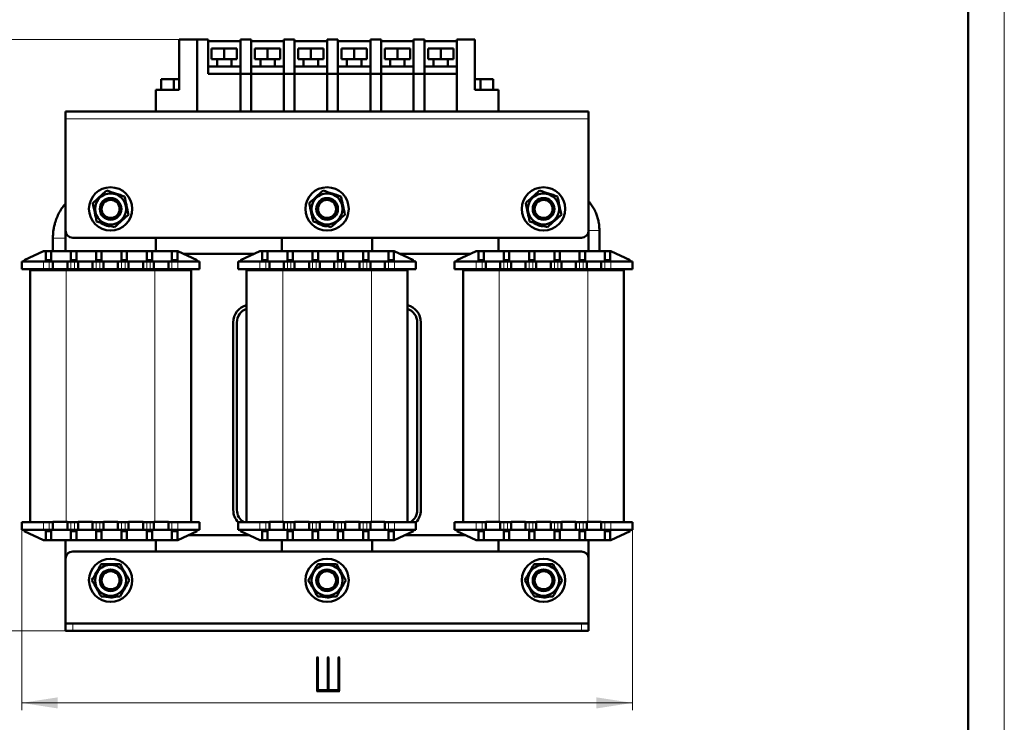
# Model space of a CAD drawing. Header units: millimetres. Extents: x 0 to 425, y 0 to 594.
# Tile 3 of 4: x 147 to 420, y 144 to 339. Entities that reach past the tile are written whole.
import ezdxf

# ---------------------------------------------------------------- set-up
doc = ezdxf.new("R2010")
doc.units = ezdxf.units.MM
doc.header["$LTSCALE"] = 2
doc.linetypes.add('SLD-Сплошная', pattern=[0])
doc.styles.add('SLDTEXTSTYLE0', font='TXT', dxfattribs={"width": 0.7, "bigfont": 'bigfont'})
doc.styles.add('SLDTEXTSTYLE1', font='TXT', dxfattribs={"width": 0.7})
doc.dimstyles.new('SLDDIMSTYLE0', dxfattribs={"dimtxt": 10, "dimasz": 10, "dimexe": 0, "dimexo": 0.0625, "dimgap": 2.5, "dimtad": 2, "dimdec": 0, "dimrnd": 1e-09, "dimzin": 12, "dimdsep": 46, "dimtxsty": 'SLDTEXTSTYLE1', "dimsah": 1, "dimcen": 0.09, "dimadec": 0, "dimazin": 3, "dimtfac": 1, "dimtdec": 3, "dimtofl": 0, "dimtmove": 0, "dimatfit": 3, "dimfxl": 1, "dimfrac": 2, "dimtolj": 1, "dimtzin": 12, "dimarcsym": 0})
doc.dimstyles.new('SLDDIMSTYLE1', dxfattribs={"dimtxt": 10, "dimasz": 10, "dimexe": 0, "dimexo": 0.0625, "dimgap": 2.5, "dimtad": 2, "dimdec": 1, "dimrnd": 1e-09, "dimzin": 12, "dimdsep": 46, "dimtxsty": 'SLDTEXTSTYLE1', "dimsah": 1, "dimcen": 0.09, "dimadec": 0, "dimazin": 3, "dimtfac": 1, "dimtdec": 3, "dimtofl": 0, "dimtmove": 0, "dimatfit": 3, "dimfxl": 1, "dimfrac": 2, "dimtolj": 1, "dimtzin": 12, "dimarcsym": 0})

# ---------------------------------------------------------------- blocks, each defined once
blk = doc.blocks.new('_D')
at = {"color": 7, "linetype": 'SLD-Сплошная', "lineweight": 0}
for p, q in [((147.62, 197.02), (147.62, 147.04)), ((316.92, 197.02), (316.92, 147.04)), ((147.62, 149.04), (316.92, 149.04))]:
    blk.add_line(p, q, dxfattribs=at)
at = {"color": 7, "linetype": 'SLD-Сплошная', "lineweight": 18}
for points in [[(147.62, 149.04), (157.62, 147.5), (157.62, 150.58)], [(316.92, 149.04), (306.92, 150.58), (306.92, 147.5)]]:
    blk.add_solid(points, dxfattribs=at)
at = {"color": 7, "linetype": 'SLD-Сплошная', "lineweight": 18, "insert": (228.36, 161.93), "char_height": 10, "attachment_point": 1, "style": 'SLDTEXTSTYLE0'}
blk.add_mtext('Ш', dxfattribs=at)
blk = doc.blocks.new('_D_1')
at = {"color": 7, "linetype": 'SLD-Сплошная', "lineweight": 0}
for p, q in [((196.25, 333.04), (109.62, 333.04)), ((111.62, 169.04), (111.62, 333.04)), ((161.75, 169.04), (109.62, 169.04))]:
    blk.add_line(p, q, dxfattribs=at)
at = {"color": 7, "linetype": 'SLD-Сплошная', "lineweight": 18}
for points in [[(111.62, 333.04), (110.08, 323.04), (113.16, 323.04)], [(111.62, 169.04), (113.16, 179.04), (110.08, 179.04)]]:
    blk.add_solid(points, dxfattribs=at)
at = {"color": 7, "linetype": 'SLD-Сплошная', "lineweight": 18, "insert": (98.73, 247.84), "char_height": 10, "attachment_point": 1, "rotation": 90, "style": 'SLDTEXTSTYLE0'}
blk.add_mtext('В', dxfattribs=at)

msp = doc.modelspace()

# ---------------------------------------------------------------- linework, layer by layer
at = {"color": 7, "linetype": 'SLD-Сплошная', "lineweight": 18}
msp.add_line((420, 594), (420, 0), dxfattribs=at)
at = {"color": 7, "linetype": 'SLD-Сплошная', "lineweight": 50}
for p, q in [((410, 10), (410, 584)), ((191.27, 319.04), (191.27, 333.04)), ((191.27, 333.04), (196.27, 333.04)), ((196.27, 313.04), (196.27, 333.04)), ((196.27, 333.04), (199.27, 333.04)), ((199.27, 333.04), (199.27, 323.54)), ((208.27, 333.04), (211.27, 333.04)), ((208.27, 313.04), (208.27, 333.04)), ((211.27, 333.04), (211.27, 323.54)), ((220.27, 333.04), (223.27, 333.04)), ((220.27, 313.04), (220.27, 333.04)), ((223.27, 333.04), (223.27, 323.54)), ((232.27, 333.04), (235.27, 333.04)), ((232.27, 313.04), (232.27, 333.04)), ((235.27, 333.04), (235.27, 323.54)), ((244.27, 333.04), (247.27, 333.04)), ((244.27, 313.04), (244.27, 333.04)), ((247.27, 333.04), (247.27, 323.54)), ((256.27, 333.04), (259.27, 333.04)), ((256.27, 313.04), (256.27, 333.04)), ((259.27, 333.04), (259.27, 323.54)), ((268.27, 333.04), (268.27, 313.04)), ((268.27, 333.04), (273.27, 333.04)), ((273.27, 333.04), (273.27, 319.04)), ((199.27, 332.54), (208.27, 332.54)), ((200.27, 327.54), (200.27, 330.54)), ((200.27, 330.54), (203.77, 330.54)), ((203.77, 330.54), (203.77, 327.54)), ((203.77, 330.54), (207.27, 330.54)), ((207.27, 327.54), (207.27, 330.54)), ((211.27, 332.54), (220.27, 332.54)), ((212.27, 327.54), (212.27, 330.54)), ((212.27, 330.54), (215.77, 330.54)), ((215.77, 330.54), (215.77, 327.54)), ((215.77, 330.54), (219.27, 330.54)), ((219.27, 327.54), (219.27, 330.54)), ((223.27, 332.54), (232.27, 332.54)), ((224.27, 327.54), (224.27, 330.54)), ((224.27, 330.54), (227.77, 330.54)), ((227.77, 330.54), (227.77, 327.54)), ((227.77, 330.54), (231.27, 330.54)), ((231.27, 327.54), (231.27, 330.54)), ((235.27, 332.54), (244.27, 332.54)), ((236.27, 327.54), (236.27, 330.54)), ((236.27, 330.54), (239.77, 330.54)), ((239.77, 330.54), (239.77, 327.54)), ((239.77, 330.54), (243.27, 330.54)), ((243.27, 327.54), (243.27, 330.54)), ((247.27, 332.54), (256.27, 332.54)), ((248.27, 327.54), (248.27, 330.54)), ((248.27, 330.54), (251.77, 330.54)), ((251.77, 330.54), (251.77, 327.54)), ((251.77, 330.54), (255.27, 330.54)), ((255.27, 327.54), (255.27, 330.54)), ((259.27, 332.54), (268.27, 332.54)), ((260.27, 327.54), (260.27, 330.54)), ((260.27, 330.54), (263.77, 330.54)), ((263.77, 330.54), (263.77, 327.54)), ((263.77, 330.54), (267.27, 330.54)), ((267.27, 327.54), (267.27, 330.54)), ((200.27, 327.54), (203.77, 327.54)), ((201.77, 327.54), (201.77, 325.54)), ((203.77, 327.54), (207.27, 327.54)), ((205.77, 325.54), (205.77, 327.54)), ((212.27, 327.54), (215.77, 327.54)), ((213.77, 327.54), (213.77, 325.54)), ((215.77, 327.54), (219.27, 327.54)), ((217.77, 325.54), (217.77, 327.54)), ((224.27, 327.54), (227.77, 327.54)), ((225.77, 327.54), (225.77, 325.54)), ((227.77, 327.54), (231.27, 327.54)), ((229.77, 325.54), (229.77, 327.54)), ((236.27, 327.54), (239.77, 327.54)), ((237.77, 327.54), (237.77, 325.54)), ((237.77, 327.54), (237.77, 325.54)), ((239.77, 327.54), (243.27, 327.54)), ((241.77, 325.54), (241.77, 327.54)), ((241.77, 325.54), (241.77, 327.54)), ((248.27, 327.54), (251.77, 327.54)), ((249.77, 327.54), (249.77, 325.54)), ((251.77, 327.54), (255.27, 327.54)), ((253.77, 325.54), (253.77, 327.54)), ((260.27, 327.54), (263.77, 327.54)), ((261.77, 327.54), (261.77, 325.54)), ((263.77, 327.54), (267.27, 327.54)), ((265.77, 325.54), (265.77, 327.54)), ((199.27, 325.54), (208.27, 325.54)), ((211.27, 325.54), (220.27, 325.54)), ((223.27, 325.54), (232.27, 325.54)), ((235.27, 325.54), (244.27, 325.54)), ((247.27, 325.54), (256.27, 325.54)), ((259.27, 325.54), (268.27, 325.54)), ((199.27, 323.54), (211.27, 323.54)), ((211.27, 323.54), (223.27, 323.54)), ((211.27, 323.54), (211.27, 313.04)), ((223.27, 323.54), (235.27, 323.54)), ((223.27, 323.54), (223.27, 313.04)), ((235.27, 323.54), (235.27, 313.04)), ((235.27, 323.54), (247.27, 323.54)), ((247.27, 323.54), (259.27, 323.54)), ((247.27, 323.54), (247.27, 313.04)), ((259.27, 323.54), (259.27, 313.04)), ((259.27, 323.54), (268.27, 323.54)), ((268.27, 323.54), (268.27, 313.04)), ((186.27, 319.04), (186.27, 322.04)), ((186.27, 322.04), (189.77, 322.04)), ((189.77, 322.04), (189.77, 319.04)), ((189.77, 322.04), (191.27, 322.04)), ((273.27, 322.04), (274.77, 322.04)), ((274.77, 322.04), (274.77, 319.04)), ((274.77, 322.04), (278.27, 322.04)), ((278.27, 319.04), (278.27, 322.04)), ((184.77, 319.04), (191.27, 319.04)), ((184.77, 313.04), (184.77, 319.04)), ((186.27, 319.04), (189.77, 319.04)), ((187.77, 319.04), (187.77, 319.04)), ((189.77, 319.04), (191.27, 319.04)), ((273.27, 319.04), (279.77, 319.04)), ((273.27, 319.04), (274.77, 319.04)), ((274.77, 319.04), (278.27, 319.04)), ((276.77, 319.04), (276.77, 319.04)), ((279.77, 319.04), (279.77, 313.04)), ((159.77, 313.04), (159.77, 311.04)), ((184.77, 313.04), (159.77, 313.04)), ((184.77, 313.04), (196.27, 313.04)), ((211.27, 313.04), (196.27, 313.04)), ((223.27, 313.04), (208.27, 313.04)), ((235.27, 313.04), (220.27, 313.04)), ((247.27, 313.04), (232.27, 313.04)), ((259.27, 313.04), (244.27, 313.04)), ((268.27, 313.04), (256.27, 313.04)), ((268.27, 313.04), (279.77, 313.04)), ((304.77, 313.04), (279.77, 313.04)), ((304.77, 311.04), (304.77, 313.04)), ((159.77, 311.04), (159.77, 280.04)), ((304.77, 311.04), (304.77, 280.04)), ((170.87, 281.76), (170.79, 281.5)), ((171.67, 281.3), (171.72, 281.48)), ((171.67, 281.3), (172.17, 281.27)), ((230.87, 281.76), (230.79, 281.5)), ((231.67, 281.3), (231.72, 281.48)), ((231.67, 281.3), (232.17, 281.27)), ((290.87, 281.76), (290.79, 281.5)), ((291.67, 281.3), (291.72, 281.48)), ((291.67, 281.3), (292.17, 281.27)), ((159.77, 280.04), (159.77, 274.29)), ((304.77, 274.29), (304.77, 280.04)), ((307.77, 274.29), (307.77, 280.01)), ((156.27, 277.97), (156.27, 274.29)), ((302.77, 278.04), (161.77, 278.04)), ((184.77, 274.29), (184.77, 278.04)), ((219.77, 278.04), (219.77, 274.29)), ((244.77, 274.29), (244.77, 278.04)), ((279.77, 278.04), (279.77, 274.29)), ((153.63, 274.29), (148.27, 271.79)), ((153.63, 274.29), (154.27, 274.29)), ((154.27, 274.29), (155.77, 274.29)), ((154.27, 271.79), (154.27, 274.29)), ((155.77, 274.29), (155.77, 271.79)), ((155.77, 274.29), (161.27, 274.29)), ((161.27, 274.29), (162.77, 274.29)), ((161.27, 271.79), (161.27, 274.29)), ((162.77, 274.29), (162.77, 271.79)), ((162.77, 274.29), (168.27, 274.29)), ((168.27, 271.79), (168.27, 274.29)), ((168.27, 274.29), (169.77, 274.29)), ((169.77, 274.29), (169.77, 271.79)), ((169.77, 274.29), (175.27, 274.29)), ((175.27, 271.79), (175.27, 274.29)), ((175.27, 274.29), (176.77, 274.29)), ((176.77, 274.29), (176.77, 271.79)), ((176.77, 274.29), (182.27, 274.29)), ((182.27, 274.29), (183.77, 274.29)), ((182.27, 271.79), (182.27, 274.29)), ((183.77, 274.29), (183.77, 271.79)), ((183.77, 274.29), (189.27, 274.29)), ((189.27, 271.79), (189.27, 274.29)), ((189.27, 274.29), (190.77, 274.29)), ((190.77, 274.29), (190.77, 271.79)), ((190.77, 274.29), (190.91, 274.29)), ((196.27, 271.79), (190.91, 274.29)), ((212.02, 273.54), (192.52, 273.54)), ((213.63, 274.29), (208.27, 271.79)), ((213.63, 274.29), (214.27, 274.29)), ((214.27, 271.79), (214.27, 274.29)), ((214.27, 274.29), (215.77, 274.29)), ((215.77, 274.29), (215.77, 271.79)), ((215.77, 274.29), (221.27, 274.29)), ((221.27, 271.79), (221.27, 274.29)), ((221.27, 274.29), (222.77, 274.29)), ((222.77, 274.29), (222.77, 271.79)), ((222.77, 274.29), (228.27, 274.29)), ((228.27, 271.79), (228.27, 274.29)), ((228.27, 274.29), (229.77, 274.29)), ((229.77, 274.29), (229.77, 271.79)), ((229.77, 274.29), (235.27, 274.29)), ((235.27, 271.79), (235.27, 274.29)), ((235.27, 274.29), (236.77, 274.29)), ((236.77, 274.29), (236.77, 271.79)), ((236.77, 274.29), (242.27, 274.29)), ((242.27, 274.29), (243.77, 274.29)), ((242.27, 271.79), (242.27, 274.29)), ((243.77, 274.29), (243.77, 271.79)), ((243.77, 274.29), (249.27, 274.29)), ((249.27, 274.29), (250.77, 274.29)), ((249.27, 271.79), (249.27, 274.29)), ((250.77, 274.29), (250.77, 271.79)), ((250.77, 274.29), (250.91, 274.29)), ((256.27, 271.79), (250.91, 274.29)), ((272.02, 273.54), (252.52, 273.54)), ((273.63, 274.29), (268.27, 271.79)), ((273.63, 274.29), (274.27, 274.29)), ((274.27, 274.29), (275.77, 274.29)), ((274.27, 271.79), (274.27, 274.29)), ((275.77, 274.29), (275.77, 271.79)), ((275.77, 274.29), (281.27, 274.29)), ((281.27, 274.29), (282.77, 274.29)), ((281.27, 271.79), (281.27, 274.29)), ((282.77, 274.29), (282.77, 271.79)), ((282.77, 274.29), (288.27, 274.29)), ((288.27, 271.79), (288.27, 274.29)), ((288.27, 274.29), (289.77, 274.29)), ((289.77, 274.29), (289.77, 271.79)), ((289.77, 274.29), (295.27, 274.29)), ((295.27, 271.79), (295.27, 274.29)), ((295.27, 274.29), (296.77, 274.29)), ((296.77, 274.29), (296.77, 271.79)), ((296.77, 274.29), (302.27, 274.29)), ((302.27, 271.79), (302.27, 274.29)), ((302.27, 274.29), (303.77, 274.29)), ((303.77, 274.29), (303.77, 271.79)), ((303.77, 274.29), (309.27, 274.29)), ((309.27, 271.79), (309.27, 274.29)), ((309.27, 274.29), (310.77, 274.29)), ((310.77, 274.29), (310.77, 271.79)), ((310.77, 274.29), (310.91, 274.29)), ((316.27, 271.79), (310.91, 274.29)), ((147.62, 269.34), (147.62, 271.44)), ((153.62, 271.44), (147.62, 271.44)), ((148.27, 271.44), (148.27, 271.79)), ((153.62, 271.44), (155.27, 271.44)), ((155.77, 271.79), (154.27, 271.79)), ((154.27, 271.44), (154.27, 271.79)), ((155.27, 271.44), (156.27, 271.44)), ((155.77, 271.44), (155.77, 271.79)), ((156.27, 269.34), (156.27, 271.44)), ((156.27, 271.44), (160.27, 271.44)), ((160.27, 271.44), (160.27, 269.34)), ((160.27, 271.44), (161.27, 271.44)), ((162.77, 271.79), (161.27, 271.79)), ((161.27, 271.44), (161.27, 271.79)), ((162.27, 271.44), (161.27, 271.44)), ((162.27, 271.44), (163.27, 271.44)), ((162.77, 271.44), (162.77, 271.79)), ((163.27, 269.34), (163.27, 271.44)), ((163.27, 271.44), (167.27, 271.44)), ((167.27, 271.44), (167.27, 269.34)), ((167.27, 271.44), (168.27, 271.44)), ((169.77, 271.79), (168.27, 271.79)), ((168.27, 271.44), (168.27, 271.79)), ((169.27, 271.44), (168.27, 271.44)), ((169.27, 271.44), (170.27, 271.44)), ((169.77, 271.44), (169.77, 271.79)), ((170.27, 269.34), (170.27, 271.44)), ((170.27, 271.44), (174.27, 271.44)), ((174.27, 271.44), (174.27, 269.34)), ((174.27, 271.44), (175.27, 271.44)), ((176.77, 271.79), (175.27, 271.79)), ((175.27, 271.44), (175.27, 271.79)), ((176.27, 271.44), (175.27, 271.44)), ((176.27, 271.44), (177.27, 271.44)), ((176.77, 271.44), (176.77, 271.79)), ((177.27, 269.34), (177.27, 271.44)), ((177.27, 271.44), (181.27, 271.44)), ((181.27, 271.44), (181.27, 269.34)), ((181.27, 271.44), (182.27, 271.44)), ((183.77, 271.79), (182.27, 271.79)), ((182.27, 271.44), (182.27, 271.79)), ((183.27, 271.44), (182.27, 271.44)), ((183.27, 271.44), (184.27, 271.44)), ((183.77, 271.44), (183.77, 271.79)), ((184.27, 269.34), (184.27, 271.44)), ((184.27, 271.44), (188.27, 271.44)), ((188.27, 271.44), (188.27, 269.34)), ((188.27, 271.44), (189.27, 271.44)), ((190.77, 271.79), (189.27, 271.79)), ((189.27, 271.44), (189.27, 271.79)), ((189.27, 271.44), (190.92, 271.44)), ((190.77, 271.44), (190.77, 271.79)), ((196.92, 271.44), (190.92, 271.44)), ((196.27, 271.44), (196.27, 271.79)), ((196.92, 269.34), (196.92, 271.44)), ((207.62, 269.34), (207.62, 271.44)), ((213.62, 271.44), (207.62, 271.44)), ((208.27, 271.44), (208.27, 271.79)), ((213.62, 271.44), (215.27, 271.44)), ((215.77, 271.79), (214.27, 271.79)), ((214.27, 271.44), (214.27, 271.79)), ((215.27, 271.44), (216.27, 271.44)), ((215.77, 271.44), (215.77, 271.79)), ((216.27, 269.34), (216.27, 271.44)), ((216.27, 271.44), (220.27, 271.44)), ((220.27, 271.44), (220.27, 269.34)), ((220.27, 271.44), (221.27, 271.44)), ((222.77, 271.79), (221.27, 271.79)), ((221.27, 271.44), (221.27, 271.79)), ((222.27, 271.44), (221.27, 271.44)), ((222.27, 271.44), (223.27, 271.44)), ((222.77, 271.44), (222.77, 271.79)), ((223.27, 269.34), (223.27, 271.44)), ((223.27, 271.44), (227.27, 271.44)), ((227.27, 271.44), (227.27, 269.34)), ((227.27, 271.44), (228.27, 271.44)), ((229.77, 271.79), (228.27, 271.79)), ((228.27, 271.44), (228.27, 271.79)), ((229.27, 271.44), (228.27, 271.44)), ((229.27, 271.44), (230.27, 271.44)), ((229.77, 271.44), (229.77, 271.79)), ((230.27, 269.34), (230.27, 271.44)), ((230.27, 271.44), (234.27, 271.44)), ((234.27, 271.44), (234.27, 269.34)), ((234.27, 271.44), (235.27, 271.44)), ((236.77, 271.79), (235.27, 271.79)), ((235.27, 271.44), (235.27, 271.79)), ((236.27, 271.44), (235.27, 271.44)), ((236.27, 271.44), (237.27, 271.44)), ((236.77, 271.44), (236.77, 271.79)), ((237.27, 269.34), (237.27, 271.44)), ((237.27, 271.44), (241.27, 271.44)), ((241.27, 271.44), (241.27, 269.34)), ((241.27, 271.44), (242.27, 271.44)), ((243.77, 271.79), (242.27, 271.79)), ((242.27, 271.44), (242.27, 271.79)), ((243.27, 271.44), (242.27, 271.44)), ((243.27, 271.44), (244.27, 271.44)), ((243.77, 271.44), (243.77, 271.79)), ((244.27, 269.34), (244.27, 271.44)), ((244.27, 271.44), (248.27, 271.44)), ((248.27, 271.44), (248.27, 269.34)), ((248.27, 271.44), (249.27, 271.44)), ((250.77, 271.79), (249.27, 271.79)), ((249.27, 271.44), (249.27, 271.79)), ((249.27, 271.44), (250.92, 271.44)), ((250.77, 271.44), (250.77, 271.79)), ((256.92, 271.44), (250.92, 271.44)), ((256.27, 271.44), (256.27, 271.79)), ((256.92, 269.34), (256.92, 271.44)), ((267.62, 269.34), (267.62, 271.44)), ((273.62, 271.44), (267.62, 271.44)), ((268.27, 271.44), (268.27, 271.79)), ((273.62, 271.44), (275.27, 271.44)), ((275.77, 271.79), (274.27, 271.79)), ((274.27, 271.44), (274.27, 271.79)), ((275.27, 271.44), (276.27, 271.44)), ((275.77, 271.44), (275.77, 271.79)), ((276.27, 269.34), (276.27, 271.44)), ((276.27, 271.44), (280.27, 271.44)), ((280.27, 271.44), (280.27, 269.34)), ((280.27, 271.44), (281.27, 271.44)), ((282.77, 271.79), (281.27, 271.79)), ((281.27, 271.44), (281.27, 271.79)), ((282.27, 271.44), (281.27, 271.44)), ((282.27, 271.44), (283.27, 271.44)), ((282.77, 271.44), (282.77, 271.79)), ((283.27, 269.34), (283.27, 271.44)), ((283.27, 271.44), (287.27, 271.44)), ((287.27, 271.44), (287.27, 269.34)), ((287.27, 271.44), (288.27, 271.44)), ((289.77, 271.79), (288.27, 271.79)), ((288.27, 271.44), (288.27, 271.79)), ((289.27, 271.44), (288.27, 271.44)), ((289.27, 271.44), (290.27, 271.44)), ((289.77, 271.44), (289.77, 271.79)), ((290.27, 269.34), (290.27, 271.44)), ((290.27, 271.44), (294.27, 271.44)), ((294.27, 271.44), (294.27, 269.34)), ((294.27, 271.44), (295.27, 271.44)), ((296.77, 271.79), (295.27, 271.79)), ((295.27, 271.44), (295.27, 271.79)), ((296.27, 271.44), (295.27, 271.44)), ((296.27, 271.44), (297.27, 271.44)), ((296.77, 271.44), (296.77, 271.79)), ((297.27, 269.34), (297.27, 271.44)), ((297.27, 271.44), (301.27, 271.44)), ((301.27, 271.44), (301.27, 269.34)), ((301.27, 271.44), (302.27, 271.44)), ((303.77, 271.79), (302.27, 271.79)), ((302.27, 271.44), (302.27, 271.79)), ((303.27, 271.44), (302.27, 271.44)), ((303.27, 271.44), (304.27, 271.44)), ((303.77, 271.44), (303.77, 271.79)), ((304.27, 269.34), (304.27, 271.44)), ((304.27, 271.44), (308.27, 271.44)), ((308.27, 271.44), (308.27, 269.34)), ((308.27, 271.44), (309.27, 271.44)), ((310.77, 271.79), (309.27, 271.79)), ((309.27, 271.44), (309.27, 271.79)), ((309.27, 271.44), (310.92, 271.44)), ((310.77, 271.44), (310.77, 271.79)), ((316.92, 271.44), (310.92, 271.44)), ((316.27, 271.44), (316.27, 271.79)), ((316.92, 269.34), (316.92, 271.44)), ((153.62, 269.34), (147.62, 269.34)), ((149.97, 269.04), (149.97, 199.14)), ((149.97, 269.04), (159.97, 269.04)), ((153.62, 269.34), (155.27, 269.34)), ((155.27, 269.34), (156.27, 269.34)), ((156.27, 269.34), (156.27, 269.04)), ((160.27, 269.34), (156.27, 269.34)), ((157.97, 269.04), (157.97, 269.34)), ((159.97, 269.04), (184.57, 269.04)), ((160.27, 269.34), (161.27, 269.34)), ((161.27, 269.34), (162.27, 269.34)), ((162.27, 269.34), (163.27, 269.34)), ((167.27, 269.34), (163.27, 269.34)), ((167.27, 269.34), (168.27, 269.34)), ((168.27, 269.34), (169.27, 269.34)), ((169.27, 269.34), (170.27, 269.34)), ((174.27, 269.34), (170.27, 269.34)), ((174.27, 269.34), (175.27, 269.34)), ((175.27, 269.34), (176.27, 269.34)), ((176.27, 269.34), (177.27, 269.34)), ((181.27, 269.34), (177.27, 269.34)), ((181.27, 269.34), (182.27, 269.34)), ((182.27, 269.34), (183.27, 269.34)), ((183.27, 269.34), (184.27, 269.34)), ((188.27, 269.34), (184.27, 269.34)), ((194.57, 269.04), (184.57, 269.04)), ((186.57, 269.34), (186.57, 269.04)), ((187.77, 269.04), (187.77, 269.34)), ((188.27, 269.34), (189.27, 269.34)), ((189.27, 269.34), (190.92, 269.34)), ((196.92, 269.34), (190.92, 269.34)), ((194.57, 269.04), (194.57, 199.14)), ((213.62, 269.34), (207.62, 269.34)), ((209.97, 269.04), (209.97, 199.14)), ((209.97, 269.04), (219.97, 269.04)), ((213.62, 269.34), (215.27, 269.34)), ((215.27, 269.34), (216.27, 269.34)), ((216.27, 269.34), (216.27, 269.04)), ((220.27, 269.34), (216.27, 269.34)), ((217.97, 269.04), (217.97, 269.34)), ((219.97, 269.04), (244.57, 269.04)), ((220.27, 269.34), (221.27, 269.34)), ((221.27, 269.34), (222.27, 269.34)), ((222.27, 269.34), (223.27, 269.34)), ((227.27, 269.34), (223.27, 269.34)), ((227.27, 269.34), (228.27, 269.34)), ((228.27, 269.34), (229.27, 269.34)), ((229.27, 269.34), (230.27, 269.34)), ((234.27, 269.34), (230.27, 269.34)), ((234.27, 269.34), (235.27, 269.34)), ((235.27, 269.34), (236.27, 269.34)), ((236.27, 269.34), (237.27, 269.34)), ((241.27, 269.34), (237.27, 269.34)), ((241.27, 269.34), (242.27, 269.34)), ((242.27, 269.34), (243.27, 269.34)), ((243.27, 269.34), (244.27, 269.34)), ((248.27, 269.34), (244.27, 269.34)), ((254.57, 269.04), (244.57, 269.04)), ((246.57, 269.34), (246.57, 269.04)), ((247.77, 269.04), (247.77, 269.34)), ((248.27, 269.34), (249.27, 269.34)), ((249.27, 269.34), (250.92, 269.34)), ((256.92, 269.34), (250.92, 269.34)), ((254.57, 269.04), (254.57, 199.14)), ((273.62, 269.34), (267.62, 269.34)), ((269.97, 269.04), (269.97, 199.14)), ((269.97, 269.04), (279.97, 269.04)), ((273.62, 269.34), (275.27, 269.34)), ((275.27, 269.34), (276.27, 269.34)), ((276.27, 269.34), (276.27, 269.04)), ((280.27, 269.34), (276.27, 269.34)), ((277.97, 269.04), (277.97, 269.34)), ((279.97, 269.04), (304.57, 269.04)), ((280.27, 269.34), (281.27, 269.34)), ((281.27, 269.34), (282.27, 269.34)), ((282.27, 269.34), (283.27, 269.34)), ((287.27, 269.34), (283.27, 269.34)), ((287.27, 269.34), (288.27, 269.34)), ((288.27, 269.34), (289.27, 269.34)), ((289.27, 269.34), (290.27, 269.34)), ((294.27, 269.34), (290.27, 269.34)), ((294.27, 269.34), (295.27, 269.34)), ((295.27, 269.34), (296.27, 269.34)), ((296.27, 269.34), (297.27, 269.34)), ((301.27, 269.34), (297.27, 269.34)), ((301.27, 269.34), (302.27, 269.34)), ((302.27, 269.34), (303.27, 269.34)), ((303.27, 269.34), (304.27, 269.34)), ((308.27, 269.34), (304.27, 269.34)), ((314.57, 269.04), (304.57, 269.04)), ((306.57, 269.34), (306.57, 269.04)), ((307.77, 269.04), (307.77, 269.34)), ((308.27, 269.34), (309.27, 269.34)), ((309.27, 269.34), (310.92, 269.34)), ((316.92, 269.34), (310.92, 269.34)), ((314.57, 269.04), (314.57, 199.14)), ((206.27, 254.54), (206.27, 202.54)), ((207.27, 254.54), (207.27, 202.54)), ((257.27, 202.54), (257.27, 254.54)), ((258.27, 202.54), (258.27, 254.54)), ((156.27, 199.29), (159.97, 199.29)), ((156.27, 199.29), (156.27, 199.14)), ((159.97, 199.29), (160.27, 199.29)), ((160.27, 199.14), (160.27, 199.29)), ((163.27, 199.29), (167.27, 199.29)), ((163.27, 199.29), (163.27, 199.14)), ((167.27, 199.14), (167.27, 199.29)), ((170.27, 199.29), (174.27, 199.29)), ((170.27, 199.29), (170.27, 199.14)), ((174.27, 199.14), (174.27, 199.29)), ((177.27, 199.29), (181.27, 199.29)), ((177.27, 199.29), (177.27, 199.14)), ((181.27, 199.14), (181.27, 199.29)), ((184.27, 199.29), (184.57, 199.29)), ((184.27, 199.29), (184.27, 199.14)), ((184.57, 199.29), (188.27, 199.29)), ((188.27, 199.14), (188.27, 199.29)), ((216.27, 199.29), (219.97, 199.29)), ((216.27, 199.29), (216.27, 199.14)), ((219.97, 199.29), (220.27, 199.29)), ((220.27, 199.14), (220.27, 199.29)), ((223.27, 199.29), (227.27, 199.29)), ((223.27, 199.29), (223.27, 199.14)), ((227.27, 199.14), (227.27, 199.29)), ((230.27, 199.29), (234.27, 199.29)), ((230.27, 199.29), (230.27, 199.14)), ((234.27, 199.14), (234.27, 199.29)), ((237.27, 199.29), (241.27, 199.29)), ((237.27, 199.29), (237.27, 199.14)), ((241.27, 199.14), (241.27, 199.29)), ((244.27, 199.29), (244.57, 199.29)), ((244.27, 199.29), (244.27, 199.14)), ((244.57, 199.29), (248.27, 199.29)), ((248.27, 199.14), (248.27, 199.29)), ((276.27, 199.29), (279.97, 199.29)), ((276.27, 199.29), (276.27, 199.14)), ((279.97, 199.29), (280.27, 199.29)), ((280.27, 199.14), (280.27, 199.29)), ((283.27, 199.29), (287.27, 199.29)), ((283.27, 199.29), (283.27, 199.14)), ((287.27, 199.14), (287.27, 199.29)), ((290.27, 199.29), (294.27, 199.29)), ((290.27, 199.29), (290.27, 199.14)), ((294.27, 199.14), (294.27, 199.29)), ((297.27, 199.29), (301.27, 199.29)), ((297.27, 199.29), (297.27, 199.14)), ((301.27, 199.14), (301.27, 199.29)), ((304.27, 199.29), (304.57, 199.29)), ((304.27, 199.29), (304.27, 199.14)), ((304.57, 199.29), (308.27, 199.29)), ((308.27, 199.14), (308.27, 199.29)), ((147.62, 199.14), (147.62, 197.04)), ((147.62, 199.14), (153.62, 199.14)), ((147.62, 197.04), (153.62, 197.04)), ((148.27, 197.04), (148.27, 196.69)), ((153.63, 194.19), (148.27, 196.69)), ((153.62, 199.14), (155.27, 199.14)), ((155.27, 197.04), (153.62, 197.04)), ((154.27, 197.04), (154.27, 196.69)), ((155.77, 196.69), (154.27, 196.69)), ((154.27, 196.69), (154.27, 194.19)), ((156.27, 199.14), (155.27, 199.14)), ((155.27, 197.04), (156.27, 197.04)), ((155.77, 197.04), (155.77, 196.69)), ((155.77, 194.19), (155.77, 196.69)), ((156.27, 199.14), (156.27, 197.04)), ((156.27, 197.04), (160.27, 197.04)), ((160.27, 197.04), (160.27, 199.14)), ((161.27, 199.14), (160.27, 199.14)), ((160.27, 197.04), (161.27, 197.04)), ((161.27, 199.14), (162.27, 199.14)), ((162.27, 197.04), (161.27, 197.04)), ((161.27, 197.04), (161.27, 196.69)), ((162.77, 196.69), (161.27, 196.69)), ((161.27, 196.69), (161.27, 194.19)), ((163.27, 199.14), (162.27, 199.14)), ((162.27, 197.04), (163.27, 197.04)), ((162.77, 197.04), (162.77, 196.69)), ((162.77, 194.19), (162.77, 196.69)), ((163.27, 199.14), (163.27, 197.04)), ((163.27, 197.04), (167.27, 197.04)), ((167.27, 197.04), (167.27, 199.14)), ((168.27, 199.14), (167.27, 199.14)), ((167.27, 197.04), (168.27, 197.04)), ((168.27, 199.14), (169.27, 199.14)), ((169.27, 197.04), (168.27, 197.04)), ((168.27, 197.04), (168.27, 196.69)), ((169.77, 196.69), (168.27, 196.69)), ((168.27, 196.69), (168.27, 194.19)), ((170.27, 199.14), (169.27, 199.14)), ((169.27, 197.04), (170.27, 197.04)), ((169.77, 197.04), (169.77, 196.69)), ((169.77, 194.19), (169.77, 196.69)), ((170.27, 199.14), (170.27, 197.04)), ((170.27, 197.04), (174.27, 197.04)), ((174.27, 197.04), (174.27, 199.14)), ((175.27, 199.14), (174.27, 199.14)), ((174.27, 197.04), (175.27, 197.04)), ((175.27, 199.14), (176.27, 199.14)), ((176.27, 197.04), (175.27, 197.04)), ((175.27, 197.04), (175.27, 196.69)), ((176.77, 196.69), (175.27, 196.69)), ((175.27, 196.69), (175.27, 194.19)), ((177.27, 199.14), (176.27, 199.14)), ((176.27, 197.04), (177.27, 197.04)), ((176.77, 197.04), (176.77, 196.69)), ((176.77, 194.19), (176.77, 196.69)), ((177.27, 199.14), (177.27, 197.04)), ((177.27, 197.04), (181.27, 197.04)), ((181.27, 197.04), (181.27, 199.14)), ((182.27, 199.14), (181.27, 199.14)), ((181.27, 197.04), (182.27, 197.04)), ((182.27, 199.14), (183.27, 199.14)), ((183.27, 197.04), (182.27, 197.04)), ((182.27, 197.04), (182.27, 196.69)), ((183.77, 196.69), (182.27, 196.69)), ((182.27, 196.69), (182.27, 194.19)), ((184.27, 199.14), (183.27, 199.14)), ((183.27, 197.04), (184.27, 197.04)), ((183.77, 197.04), (183.77, 196.69)), ((183.77, 194.19), (183.77, 196.69)), ((184.27, 199.14), (184.27, 197.04)), ((188.27, 197.04), (184.27, 197.04)), ((188.27, 197.04), (188.27, 199.14)), ((189.27, 199.14), (188.27, 199.14)), ((188.27, 197.04), (189.27, 197.04)), ((189.27, 199.14), (190.92, 199.14)), ((189.27, 197.04), (190.92, 197.04)), ((189.27, 197.04), (189.27, 196.69)), ((190.77, 196.69), (189.27, 196.69)), ((189.27, 196.69), (189.27, 194.19)), ((190.77, 197.04), (190.77, 196.69)), ((190.77, 194.19), (190.77, 196.69)), ((196.27, 196.69), (190.91, 194.19)), ((190.92, 199.14), (196.92, 199.14)), ((190.92, 197.04), (196.92, 197.04)), ((196.27, 197.04), (196.27, 196.69)), ((196.92, 197.04), (196.92, 199.14)), ((207.62, 199.14), (207.62, 197.04)), ((207.62, 199.14), (213.62, 199.14)), ((207.62, 197.04), (213.62, 197.04)), ((208.27, 197.04), (208.27, 196.69)), ((213.63, 194.19), (208.27, 196.69)), ((213.62, 199.14), (215.27, 199.14)), ((215.27, 197.04), (213.62, 197.04)), ((214.27, 197.04), (214.27, 196.69)), ((215.77, 196.69), (214.27, 196.69)), ((214.27, 196.69), (214.27, 194.19)), ((216.27, 199.14), (215.27, 199.14)), ((215.27, 197.04), (216.27, 197.04)), ((215.77, 197.04), (215.77, 196.69)), ((215.77, 194.19), (215.77, 196.69)), ((216.27, 199.14), (216.27, 197.04)), ((216.27, 197.04), (220.27, 197.04)), ((220.27, 197.04), (220.27, 199.14)), ((221.27, 199.14), (220.27, 199.14)), ((220.27, 197.04), (221.27, 197.04)), ((221.27, 199.14), (222.27, 199.14)), ((222.27, 197.04), (221.27, 197.04)), ((221.27, 197.04), (221.27, 196.69)), ((222.77, 196.69), (221.27, 196.69)), ((221.27, 196.69), (221.27, 194.19)), ((223.27, 199.14), (222.27, 199.14)), ((222.27, 197.04), (223.27, 197.04)), ((222.77, 197.04), (222.77, 196.69)), ((222.77, 194.19), (222.77, 196.69)), ((223.27, 199.14), (223.27, 197.04)), ((223.27, 197.04), (227.27, 197.04)), ((227.27, 197.04), (227.27, 199.14)), ((228.27, 199.14), (227.27, 199.14)), ((227.27, 197.04), (228.27, 197.04)), ((228.27, 199.14), (229.27, 199.14)), ((229.27, 197.04), (228.27, 197.04)), ((228.27, 197.04), (228.27, 196.69)), ((229.77, 196.69), (228.27, 196.69)), ((228.27, 196.69), (228.27, 194.19)), ((230.27, 199.14), (229.27, 199.14)), ((229.27, 197.04), (230.27, 197.04)), ((229.77, 197.04), (229.77, 196.69)), ((229.77, 194.19), (229.77, 196.69)), ((230.27, 199.14), (230.27, 197.04)), ((230.27, 197.04), (234.27, 197.04)), ((234.27, 197.04), (234.27, 199.14)), ((235.27, 199.14), (234.27, 199.14)), ((234.27, 197.04), (235.27, 197.04)), ((235.27, 199.14), (236.27, 199.14)), ((236.27, 197.04), (235.27, 197.04)), ((235.27, 197.04), (235.27, 196.69)), ((236.77, 196.69), (235.27, 196.69)), ((235.27, 196.69), (235.27, 194.19)), ((237.27, 199.14), (236.27, 199.14)), ((236.27, 197.04), (237.27, 197.04)), ((236.77, 197.04), (236.77, 196.69)), ((236.77, 194.19), (236.77, 196.69)), ((237.27, 199.14), (237.27, 197.04)), ((237.27, 197.04), (241.27, 197.04)), ((241.27, 197.04), (241.27, 199.14)), ((242.27, 199.14), (241.27, 199.14)), ((241.27, 197.04), (242.27, 197.04)), ((242.27, 199.14), (243.27, 199.14)), ((243.27, 197.04), (242.27, 197.04)), ((242.27, 197.04), (242.27, 196.69)), ((243.77, 196.69), (242.27, 196.69)), ((242.27, 196.69), (242.27, 194.19)), ((244.27, 199.14), (243.27, 199.14)), ((243.27, 197.04), (244.27, 197.04)), ((243.77, 197.04), (243.77, 196.69)), ((243.77, 194.19), (243.77, 196.69)), ((244.27, 199.14), (244.27, 197.04)), ((248.27, 197.04), (244.27, 197.04)), ((248.27, 197.04), (248.27, 199.14)), ((249.27, 199.14), (248.27, 199.14)), ((248.27, 197.04), (249.27, 197.04)), ((249.27, 199.14), (250.92, 199.14)), ((249.27, 197.04), (250.92, 197.04)), ((249.27, 197.04), (249.27, 196.69)), ((250.77, 196.69), (249.27, 196.69)), ((249.27, 196.69), (249.27, 194.19)), ((250.77, 197.04), (250.77, 196.69)), ((250.77, 194.19), (250.77, 196.69)), ((256.27, 196.69), (250.91, 194.19)), ((250.92, 199.14), (256.92, 199.14)), ((250.92, 197.04), (256.92, 197.04)), ((256.27, 197.04), (256.27, 196.69)), ((256.92, 197.04), (256.92, 199.14)), ((267.62, 199.14), (267.62, 197.04)), ((267.62, 199.14), (273.62, 199.14)), ((267.62, 197.04), (273.62, 197.04)), ((268.27, 197.04), (268.27, 196.69)), ((273.63, 194.19), (268.27, 196.69)), ((273.62, 199.14), (275.27, 199.14)), ((275.27, 197.04), (273.62, 197.04)), ((274.27, 197.04), (274.27, 196.69)), ((275.77, 196.69), (274.27, 196.69)), ((274.27, 196.69), (274.27, 194.19)), ((276.27, 199.14), (275.27, 199.14)), ((275.27, 197.04), (276.27, 197.04)), ((275.77, 197.04), (275.77, 196.69)), ((275.77, 194.19), (275.77, 196.69)), ((276.27, 199.14), (276.27, 197.04)), ((276.27, 197.04), (280.27, 197.04)), ((280.27, 197.04), (280.27, 199.14)), ((281.27, 199.14), (280.27, 199.14)), ((280.27, 197.04), (281.27, 197.04)), ((281.27, 199.14), (282.27, 199.14)), ((282.27, 197.04), (281.27, 197.04)), ((281.27, 197.04), (281.27, 196.69)), ((282.77, 196.69), (281.27, 196.69)), ((281.27, 196.69), (281.27, 194.19)), ((283.27, 199.14), (282.27, 199.14)), ((282.27, 197.04), (283.27, 197.04)), ((282.77, 197.04), (282.77, 196.69)), ((282.77, 194.19), (282.77, 196.69)), ((283.27, 199.14), (283.27, 197.04)), ((283.27, 197.04), (287.27, 197.04)), ((287.27, 197.04), (287.27, 199.14)), ((288.27, 199.14), (287.27, 199.14)), ((287.27, 197.04), (288.27, 197.04)), ((288.27, 199.14), (289.27, 199.14)), ((289.27, 197.04), (288.27, 197.04)), ((288.27, 197.04), (288.27, 196.69)), ((289.77, 196.69), (288.27, 196.69)), ((288.27, 196.69), (288.27, 194.19)), ((290.27, 199.14), (289.27, 199.14)), ((289.27, 197.04), (290.27, 197.04)), ((289.77, 197.04), (289.77, 196.69)), ((289.77, 194.19), (289.77, 196.69)), ((290.27, 199.14), (290.27, 197.04)), ((290.27, 197.04), (294.27, 197.04)), ((294.27, 197.04), (294.27, 199.14)), ((295.27, 199.14), (294.27, 199.14)), ((294.27, 197.04), (295.27, 197.04)), ((295.27, 199.14), (296.27, 199.14)), ((296.27, 197.04), (295.27, 197.04)), ((295.27, 197.04), (295.27, 196.69)), ((296.77, 196.69), (295.27, 196.69)), ((295.27, 196.69), (295.27, 194.19)), ((297.27, 199.14), (296.27, 199.14)), ((296.27, 197.04), (297.27, 197.04)), ((296.77, 197.04), (296.77, 196.69)), ((296.77, 194.19), (296.77, 196.69)), ((297.27, 199.14), (297.27, 197.04)), ((297.27, 197.04), (301.27, 197.04)), ((301.27, 197.04), (301.27, 199.14)), ((302.27, 199.14), (301.27, 199.14)), ((301.27, 197.04), (302.27, 197.04)), ((302.27, 199.14), (303.27, 199.14)), ((303.27, 197.04), (302.27, 197.04)), ((302.27, 197.04), (302.27, 196.69)), ((303.77, 196.69), (302.27, 196.69)), ((302.27, 196.69), (302.27, 194.19)), ((304.27, 199.14), (303.27, 199.14)), ((303.27, 197.04), (304.27, 197.04)), ((303.77, 197.04), (303.77, 196.69)), ((303.77, 194.19), (303.77, 196.69)), ((304.27, 199.14), (304.27, 197.04)), ((308.27, 197.04), (304.27, 197.04)), ((308.27, 197.04), (308.27, 199.14)), ((309.27, 199.14), (308.27, 199.14)), ((308.27, 197.04), (309.27, 197.04)), ((309.27, 199.14), (310.92, 199.14)), ((309.27, 197.04), (310.92, 197.04)), ((309.27, 197.04), (309.27, 196.69)), ((310.77, 196.69), (309.27, 196.69)), ((309.27, 196.69), (309.27, 194.19)), ((310.77, 197.04), (310.77, 196.69)), ((310.77, 194.19), (310.77, 196.69)), ((316.27, 196.69), (310.91, 194.19)), ((310.92, 199.14), (316.92, 199.14)), ((310.92, 197.04), (316.92, 197.04)), ((316.27, 197.04), (316.27, 196.69)), ((316.92, 197.04), (316.92, 199.14)), ((154.27, 194.19), (153.63, 194.19)), ((155.77, 194.19), (154.27, 194.19)), ((161.27, 194.19), (155.77, 194.19)), ((159.77, 194.19), (159.77, 189.04)), ((162.77, 194.19), (161.27, 194.19)), ((168.27, 194.19), (162.77, 194.19)), ((169.77, 194.19), (168.27, 194.19)), ((175.27, 194.19), (169.77, 194.19)), ((176.77, 194.19), (175.27, 194.19)), ((182.27, 194.19), (176.77, 194.19)), ((183.77, 194.19), (182.27, 194.19)), ((189.27, 194.19), (183.77, 194.19)), ((184.77, 191.04), (184.77, 194.19)), ((190.77, 194.19), (189.27, 194.19)), ((190.91, 194.19), (190.77, 194.19)), ((193.8, 195.54), (210.73, 195.54)), ((214.27, 194.19), (213.63, 194.19)), ((215.77, 194.19), (214.27, 194.19)), ((221.27, 194.19), (215.77, 194.19)), ((219.77, 194.19), (219.77, 191.04)), ((222.77, 194.19), (221.27, 194.19)), ((228.27, 194.19), (222.77, 194.19)), ((229.77, 194.19), (228.27, 194.19)), ((235.27, 194.19), (229.77, 194.19)), ((236.77, 194.19), (235.27, 194.19)), ((242.27, 194.19), (236.77, 194.19)), ((243.77, 194.19), (242.27, 194.19)), ((249.27, 194.19), (243.77, 194.19)), ((244.77, 191.04), (244.77, 194.19)), ((250.77, 194.19), (249.27, 194.19)), ((250.91, 194.19), (250.77, 194.19)), ((253.8, 195.54), (270.73, 195.54)), ((274.27, 194.19), (273.63, 194.19)), ((275.77, 194.19), (274.27, 194.19)), ((281.27, 194.19), (275.77, 194.19)), ((279.77, 194.19), (279.77, 191.04)), ((282.77, 194.19), (281.27, 194.19)), ((288.27, 194.19), (282.77, 194.19)), ((289.77, 194.19), (288.27, 194.19)), ((295.27, 194.19), (289.77, 194.19)), ((296.77, 194.19), (295.27, 194.19)), ((302.27, 194.19), (296.77, 194.19)), ((303.77, 194.19), (302.27, 194.19)), ((309.27, 194.19), (303.77, 194.19)), ((304.77, 189.04), (304.77, 194.19)), ((310.77, 194.19), (309.27, 194.19)), ((310.91, 194.19), (310.77, 194.19)), ((159.77, 171.04), (159.77, 189.04)), ((161.77, 191.04), (302.77, 191.04)), ((304.77, 189.04), (304.77, 171.04)), ((172.27, 178.54), (172.27, 178.27)), ((173.16, 178.35), (173.16, 178.54)), ((173.16, 178.35), (173.65, 178.47)), ((232.27, 178.54), (232.27, 178.27)), ((233.16, 178.35), (233.16, 178.54)), ((233.16, 178.35), (233.65, 178.47)), ((292.27, 178.54), (292.27, 178.27)), ((293.16, 178.35), (293.16, 178.54)), ((293.16, 178.35), (293.65, 178.47)), ((159.77, 171.04), (159.77, 169.04)), ((161.77, 171.04), (159.77, 171.04)), ((302.77, 171.04), (161.77, 171.04)), ((304.77, 171.04), (302.77, 171.04)), ((304.77, 169.04), (304.77, 171.04)), ((159.77, 169.04), (161.77, 169.04)), ((302.77, 169.04), (161.77, 169.04)), ((302.77, 169.04), (304.77, 169.04))]:
    msp.add_line(p, q, dxfattribs=at)
at = {"color": 8, "linetype": 'SLD-Сплошная', "lineweight": 18}
for p, q in [((159.77, 311.04), (304.77, 311.04)), ((304.77, 280.01), (307.6, 280.01)), ((307.6, 280.01), (307.77, 280.01)), ((156.27, 277.97), (159.77, 277.97)), ((153.62, 269.34), (153.62, 271.44)), ((155.27, 269.34), (155.27, 271.44)), ((161.27, 269.34), (161.27, 271.44)), ((162.27, 271.44), (162.27, 269.34)), ((168.27, 269.34), (168.27, 271.44)), ((169.27, 271.44), (169.27, 269.34)), ((175.27, 269.34), (175.27, 271.44)), ((176.27, 271.44), (176.27, 269.34)), ((182.27, 269.34), (182.27, 271.44)), ((183.27, 271.44), (183.27, 269.34)), ((189.27, 269.34), (189.27, 271.44)), ((190.92, 271.44), (190.92, 269.34)), ((213.62, 269.34), (213.62, 271.44)), ((215.27, 269.34), (215.27, 271.44)), ((221.27, 269.34), (221.27, 271.44)), ((222.27, 271.44), (222.27, 269.34)), ((228.27, 269.34), (228.27, 271.44)), ((229.27, 271.44), (229.27, 269.34)), ((235.27, 269.34), (235.27, 271.44)), ((236.27, 271.44), (236.27, 269.34)), ((242.27, 269.34), (242.27, 271.44)), ((243.27, 271.44), (243.27, 269.34)), ((249.27, 269.34), (249.27, 271.44)), ((250.92, 271.44), (250.92, 269.34)), ((273.62, 269.34), (273.62, 271.44)), ((275.27, 269.34), (275.27, 271.44)), ((281.27, 269.34), (281.27, 271.44)), ((282.27, 271.44), (282.27, 269.34)), ((288.27, 269.34), (288.27, 271.44)), ((289.27, 271.44), (289.27, 269.34)), ((295.27, 269.34), (295.27, 271.44)), ((296.27, 271.44), (296.27, 269.34)), ((302.27, 269.34), (302.27, 271.44)), ((303.27, 271.44), (303.27, 269.34)), ((309.27, 269.34), (309.27, 271.44)), ((310.92, 271.44), (310.92, 269.34)), ((159.97, 269.04), (159.97, 199.29)), ((184.57, 269.04), (184.57, 199.29)), ((219.97, 269.04), (219.97, 199.29)), ((244.57, 269.04), (244.57, 199.29)), ((279.97, 269.04), (279.97, 199.29)), ((304.57, 269.04), (304.57, 199.29)), ((153.62, 197.04), (153.62, 199.14)), ((155.27, 199.14), (155.27, 197.04)), ((161.27, 197.04), (161.27, 199.14)), ((162.27, 199.14), (162.27, 197.04)), ((168.27, 197.04), (168.27, 199.14)), ((169.27, 199.14), (169.27, 197.04)), ((175.27, 197.04), (175.27, 199.14)), ((176.27, 199.14), (176.27, 197.04)), ((182.27, 197.04), (182.27, 199.14)), ((183.27, 199.14), (183.27, 197.04)), ((189.27, 197.04), (189.27, 199.14)), ((190.92, 199.14), (190.92, 197.04)), ((213.62, 197.04), (213.62, 199.14)), ((215.27, 199.14), (215.27, 197.04)), ((221.27, 197.04), (221.27, 199.14)), ((222.27, 199.14), (222.27, 197.04)), ((228.27, 197.04), (228.27, 199.14)), ((229.27, 199.14), (229.27, 197.04)), ((235.27, 197.04), (235.27, 199.14)), ((236.27, 199.14), (236.27, 197.04)), ((242.27, 197.04), (242.27, 199.14)), ((243.27, 199.14), (243.27, 197.04)), ((249.27, 197.04), (249.27, 199.14)), ((250.92, 199.14), (250.92, 197.04)), ((273.62, 197.04), (273.62, 199.14)), ((275.27, 199.14), (275.27, 197.04)), ((281.27, 197.04), (281.27, 199.14)), ((282.27, 199.14), (282.27, 197.04)), ((288.27, 197.04), (288.27, 199.14)), ((289.27, 199.14), (289.27, 197.04)), ((295.27, 197.04), (295.27, 199.14)), ((296.27, 199.14), (296.27, 197.04)), ((302.27, 197.04), (302.27, 199.14)), ((303.27, 199.14), (303.27, 197.04)), ((309.27, 197.04), (309.27, 199.14)), ((310.92, 199.14), (310.92, 197.04)), ((161.77, 169.04), (161.77, 171.04)), ((302.77, 171.04), (302.77, 169.04))]:
    msp.add_line(p, q, dxfattribs=at)
at = {"color": 7, "linetype": 'SLD-Сплошная', "lineweight": 50, "flags": 128}
for points in [[(169.6, 282.08), (169.74, 281.99), (170.79, 281.5)], [(229.6, 282.08), (229.74, 281.99), (230.79, 281.5)], [(289.6, 282.08), (289.74, 281.99), (290.79, 281.5)], [(170.96, 178.45), (171.12, 178.41), (172.27, 178.27)], [(230.96, 178.45), (231.12, 178.41), (232.27, 178.27)], [(290.96, 178.45), (291.12, 178.41), (292.27, 178.27)]]:
    msp.add_lwpolyline(points, dxfattribs=at)
at = {"color": 7, "linetype": 'SLD-Сплошная', "lineweight": 50}
for centre, radius in [((172.27, 286.04), 6), ((172.27, 286.04), 4.31), ((232.27, 286.04), 6), ((232.27, 286.04), 4.31), ((292.27, 286.04), 6), ((292.27, 286.04), 4.31), ((172.27, 286.04), 3), ((172.27, 286.04), 2.5), ((232.27, 286.04), 3), ((232.27, 286.04), 2.5), ((292.27, 286.04), 3), ((292.27, 286.04), 2.5), ((172.27, 183.04), 6), ((232.27, 183.04), 6), ((292.27, 183.04), 6), ((172.27, 183.04), 4.31), ((172.27, 183.04), 3), ((232.27, 183.04), 4.31), ((232.27, 183.04), 3), ((292.27, 183.04), 4.31), ((292.27, 183.04), 3), ((172.27, 183.04), 2.5), ((232.27, 183.04), 2.5), ((292.27, 183.04), 2.5)]:
    msp.add_circle(centre, radius, dxfattribs=at)
for centre, radius, start, end in [((172.27, 286.04), 4.78, 251.9415, 262.7433), ((232.27, 286.04), 4.78, 251.9415, 262.7433), ((292.27, 286.04), 4.78, 251.9415, 262.7433), ((161.77, 280.04), 2, 180, 270), ((302.77, 280.04), 2, 270, 0), ((211.27, 254.54), 5, 105.0701, 180), ((253.27, 254.54), 5, 0, 74.9299), ((211.27, 254.54), 4, 108.9656, 180), ((253.27, 254.54), 4, 0, 71.0344), ((211.27, 202.54), 5, 180, 223.1136), ((211.27, 202.54), 4, 180, 238.2117), ((253.27, 202.54), 4, 301.7883, 360), ((253.27, 202.54), 5, 316.8864, 360), ((161.77, 189.04), 2, 90, 180), ((302.77, 189.04), 2, 0, 90), ((172.27, 183.04), 4.78, 270, 280.8018), ((232.27, 183.04), 4.78, 270, 280.8018), ((292.27, 183.04), 4.78, 270, 280.8018)]:
    msp.add_arc(centre, radius, start, end, dxfattribs=at)
for points, knots in [([(171.19, 291.12), (170.5, 290.5), (169.21, 289.34), (167.93, 288.19), (167.33, 287.65)], [0, 0, 0, 0, 0.5347467, 1, 1, 1, 1]), ([(176.13, 289.51), (175.31, 289.78), (173.66, 290.32), (172.02, 290.86), (171.19, 291.12)], [0, 0, 0, 0, 0.5, 1, 1, 1, 1]), ([(177.21, 284.43), (177.02, 285.34), (176.66, 287.04), (176.3, 288.73), (176.13, 289.51)], [0, 0, 0, 0, 0.534747, 1, 1, 1, 1]), ([(231.19, 291.12), (230.5, 290.5), (229.21, 289.34), (227.93, 288.19), (227.33, 287.65)], [0, 0, 0, 0, 0.534747, 1, 1, 1, 1]), ([(236.13, 289.51), (235.31, 289.78), (233.66, 290.32), (232.02, 290.86), (231.19, 291.12)], [0, 0, 0, 0, 0.5, 1, 1, 1, 1]), ([(237.21, 284.43), (237.02, 285.34), (236.66, 287.04), (236.3, 288.73), (236.13, 289.51)], [0, 0, 0, 0, 0.5347467, 1, 1, 1, 1]), ([(291.19, 291.12), (290.5, 290.5), (289.21, 289.34), (287.93, 288.19), (287.33, 287.65)], [0, 0, 0, 0, 0.534747, 1, 1, 1, 1]), ([(296.13, 289.51), (295.31, 289.78), (293.66, 290.32), (292.02, 290.86), (291.19, 291.12)], [0, 0, 0, 0, 0.5, 1, 1, 1, 1]), ([(297.21, 284.43), (297.02, 285.34), (296.66, 287.04), (296.3, 288.73), (296.13, 289.51)], [0, 0, 0, 0, 0.5347467, 1, 1, 1, 1]), ([(159.77, 287.5), (159.48, 287.16), (158.84, 286.4), (158.03, 285.07), (157.33, 283.6), (156.85, 282.21), (156.55, 280.96), (156.32, 279.58), (156.29, 278.59), (156.27, 277.97)], [0, 0, 0, 0, 0.130385, 0.293819, 0.452977, 0.600801, 0.717821, 0.822233, 1, 1, 1, 1]), ([(167.33, 287.65), (167.52, 286.74), (167.88, 285.04), (168.24, 283.35), (168.4, 282.57)], [0, 0, 0, 0, 0.534747, 1, 1, 1, 1]), ([(227.33, 287.65), (227.52, 286.74), (227.88, 285.04), (228.24, 283.35), (228.4, 282.57)], [0, 0, 0, 0, 0.534747, 1, 1, 1, 1]), ([(287.33, 287.65), (287.52, 286.74), (287.88, 285.04), (288.24, 283.35), (288.4, 282.57)], [0, 0, 0, 0, 0.534747, 1, 1, 1, 1]), ([(307.77, 280.01), (307.75, 280.59), (307.72, 281.41), (307.51, 282.61), (307.27, 283.62), (306.86, 284.8), (306.31, 285.97), (305.62, 287.12), (305.05, 287.8), (304.77, 288.14)], [0, 0, 0, 0, 0.194359, 0.274341, 0.406906, 0.544864, 0.693098, 0.84812, 1, 1, 1, 1]), ([(173.34, 280.96), (174.03, 281.58), (175.33, 282.74), (176.61, 283.89), (177.21, 284.43)], [0, 0, 0, 0, 0.534747, 1, 1, 1, 1]), ([(233.34, 280.96), (234.03, 281.58), (235.33, 282.74), (236.61, 283.89), (237.21, 284.43)], [0, 0, 0, 0, 0.5347467, 1, 1, 1, 1]), ([(293.34, 280.96), (294.03, 281.58), (295.33, 282.74), (296.61, 283.89), (297.21, 284.43)], [0, 0, 0, 0, 0.5347467, 1, 1, 1, 1]), ([(168.4, 282.57), (169.23, 282.3), (170.87, 281.76), (172.52, 281.22), (173.34, 280.96)], [0, 0, 0, 0, 0.5, 1, 1, 1, 1]), ([(228.4, 282.57), (229.23, 282.3), (230.87, 281.76), (232.52, 281.22), (233.34, 280.96)], [0, 0, 0, 0, 0.5, 1, 1, 1, 1]), ([(288.4, 282.57), (289.23, 282.3), (290.87, 281.76), (292.52, 281.22), (293.34, 280.96)], [0, 0, 0, 0, 0.5, 1, 1, 1, 1]), ([(169.67, 187.54), (169.21, 186.74), (168.34, 185.23), (167.47, 183.74), (167.07, 183.04)], [0, 0, 0, 0, 0.534747, 1, 1, 1, 1]), ([(174.87, 187.54), (174, 187.54), (172.27, 187.54), (170.54, 187.54), (169.67, 187.54)], [0, 0, 0, 0, 0.5, 1, 1, 1, 1]), ([(177.46, 183.04), (177, 183.84), (176.13, 185.35), (175.27, 186.84), (174.87, 187.54)], [0, 0, 0, 0, 0.5347467, 1, 1, 1, 1]), ([(229.67, 187.54), (229.21, 186.74), (228.34, 185.23), (227.47, 183.74), (227.07, 183.04)], [0, 0, 0, 0, 0.534747, 1, 1, 1, 1]), ([(234.87, 187.54), (234, 187.54), (232.27, 187.54), (230.54, 187.54), (229.67, 187.54)], [0, 0, 0, 0, 0.5, 1, 1, 1, 1]), ([(237.46, 183.04), (237, 183.84), (236.13, 185.35), (235.27, 186.84), (234.87, 187.54)], [0, 0, 0, 0, 0.5347467, 1, 1, 1, 1]), ([(289.67, 187.54), (289.21, 186.74), (288.34, 185.23), (287.47, 183.74), (287.07, 183.04)], [0, 0, 0, 0, 0.534747, 1, 1, 1, 1]), ([(294.87, 187.54), (294, 187.54), (292.27, 187.54), (290.54, 187.54), (289.67, 187.54)], [0, 0, 0, 0, 0.5, 1, 1, 1, 1]), ([(297.46, 183.04), (297, 183.84), (296.13, 185.35), (295.27, 186.84), (294.87, 187.54)], [0, 0, 0, 0, 0.5347467, 1, 1, 1, 1]), ([(167.07, 183.04), (167.54, 182.24), (168.4, 180.73), (169.27, 179.24), (169.67, 178.54)], [0, 0, 0, 0, 0.534747, 1, 1, 1, 1]), ([(174.87, 178.54), (175.33, 179.34), (176.2, 180.85), (177.06, 182.34), (177.46, 183.04)], [0, 0, 0, 0, 0.534747, 1, 1, 1, 1]), ([(227.07, 183.04), (227.54, 182.24), (228.4, 180.73), (229.27, 179.24), (229.67, 178.54)], [0, 0, 0, 0, 0.534747, 1, 1, 1, 1]), ([(234.87, 178.54), (235.33, 179.34), (236.2, 180.85), (237.06, 182.34), (237.46, 183.04)], [0, 0, 0, 0, 0.534747, 1, 1, 1, 1]), ([(287.07, 183.04), (287.54, 182.24), (288.4, 180.73), (289.27, 179.24), (289.67, 178.54)], [0, 0, 0, 0, 0.534747, 1, 1, 1, 1]), ([(294.87, 178.54), (295.33, 179.34), (296.2, 180.85), (297.06, 182.34), (297.46, 183.04)], [0, 0, 0, 0, 0.534747, 1, 1, 1, 1]), ([(169.67, 178.54), (170.54, 178.54), (172.27, 178.54), (174, 178.54), (174.87, 178.54)], [0, 0, 0, 0, 0.5, 1, 1, 1, 1]), ([(229.67, 178.54), (230.54, 178.54), (232.27, 178.54), (234, 178.54), (234.87, 178.54)], [0, 0, 0, 0, 0.5, 1, 1, 1, 1]), ([(289.67, 178.54), (290.54, 178.54), (292.27, 178.54), (294, 178.54), (294.87, 178.54)], [0, 0, 0, 0, 0.5, 1, 1, 1, 1])]:
    msp.add_open_spline(points, degree=3, knots=knots, dxfattribs=at)

# ---------------------------------------------------------------- dimensions: what is measured, and where the dimension line sits
at = {"color": 7, "linetype": 'SLD-Сплошная', "lineweight": 18}
dim = msp.add_linear_dim(base=(111.62, 333.04), p1=(161.77, 169.04), p2=(196.27, 333.04), angle=90, text='В', dimstyle='SLDDIMSTYLE1', dxfattribs=at)
dim.commit()
dim.dimension.update_dxf_attribs({"geometry": '_D_1', "text_midpoint": (111.62, 251.04), "dimtype": 160})
dim = msp.add_linear_dim(base=(316.92, 149.04), p1=(147.62, 197.04), p2=(316.92, 197.04), text='Ш', dimstyle='SLDDIMSTYLE0', dxfattribs=at)
dim.commit()
dim.dimension.update_dxf_attribs({"geometry": '_D', "text_midpoint": (232.27, 149.04), "dimtype": 160})

doc.saveas('drawing.dxf')
